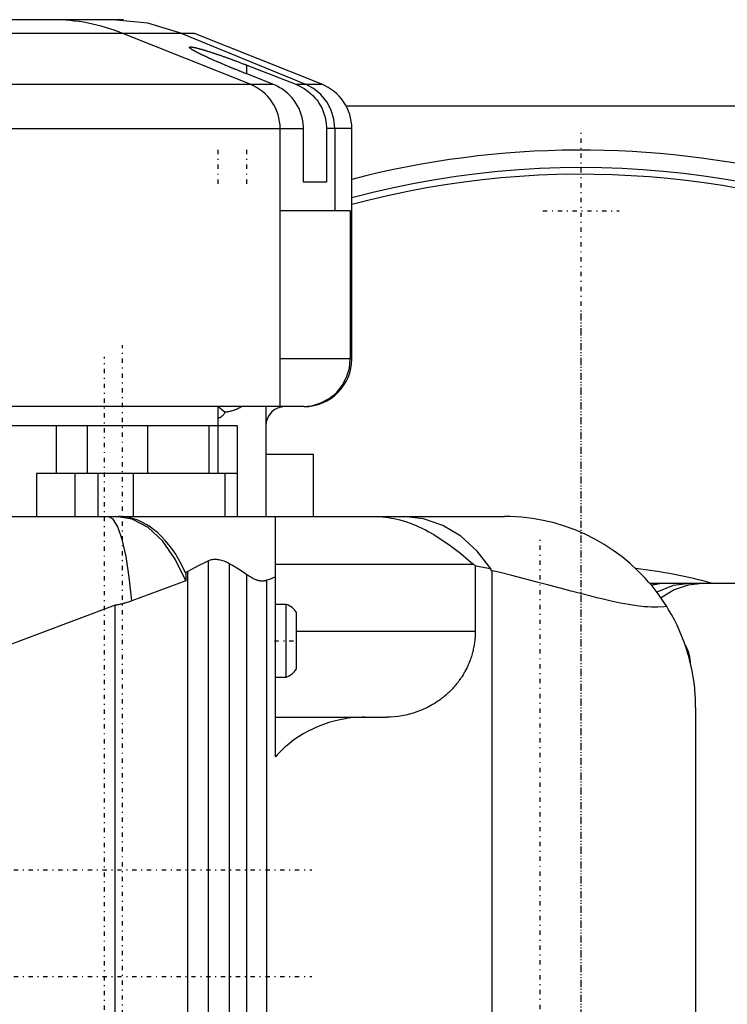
# Model space of a CAD drawing. Extents: x -584 to 223, y -128 to 128.
# Tile 7 of 9: x -59 to 15, y 6 to 109. Entities that reach past the tile are written whole.
import ezdxf

# ---------------------------------------------------------------- set-up
doc = ezdxf.new("R2010")
doc.units = 0
doc.linetypes.add('CENTER', pattern=[1.5, 0.45, -0.5, 0.05, -0.5])
doc.layers.add('AM_0', color=7, linetype='CONTINUOUS')
doc.layers.add('AM_7', color=7, linetype='CENTER')

msp = doc.modelspace()

# ---------------------------------------------------------------- linework, layer by layer
at = {"layer": 'AM_0', "color": 7, "linetype": 'CONTINUOUS'}
for p, q in [((-47.9, 109), (-128.1, 109)), ((-40.48, 107.57), (-128.02, 107.57)), ((-34.64, 102.24), (-47.98, 107.57)), ((-41.81, 107.57), (-28.85, 102.24)), ((-27.14, 102.24), (-40.48, 107.57)), ((-35, 103.32), (-35, 104.24)), ((-35, 104.24), (-29.87, 102.24)), ((-32.26, 102.24), (-35, 103.32)), ((-80.1, 102.24), (-32.26, 102.24)), ((-29.87, 102.24), (-27.14, 102.24)), ((-24.61, 100), (25.5, 100)), ((-81.47, 97.6), (-29.07, 97.6)), ((-31.5, 68.5), (-31.5, 97.6)), ((-29.07, 92), (-29.07, 97.6)), ((-24, 97.6), (-26.65, 97.6)), ((-26.65, 97.6), (-26.65, 92)), ((-25.79, 97.6), (-25.79, 89)), ((-24, 73.5), (-24, 97.6)), ((-26.65, 92), (-29.07, 92)), ((-24.16, 89), (-31.5, 89)), ((-24.16, 89), (-24.16, 73.5)), ((-24, 73.5), (-31.5, 73.5)), ((-29, 68.5), (-121.4, 68.5)), ((-38, 61.5), (-38, 68.5)), ((-37.26, 67.9), (-38, 68.48)), ((-33, 68.5), (-33, 57)), ((-36, 66.5), (-121.4, 66.5)), ((-54.94, 66.5), (-54.94, 61.5)), ((-51.71, 66.5), (-51.71, 61.5)), ((-45.39, 66.5), (-45.39, 61.5)), ((-38.96, 66.5), (-38.96, 61.5)), ((-36, 66.5), (-36, 57)), ((-28, 63.5), (-32.96, 63.5)), ((-28, 57), (-28, 63.5)), ((-57, 61.5), (-57, 57)), ((-36, 61.5), (-57, 61.5)), ((-53, 61.5), (-53, 57)), ((-50.6, 61.5), (-50.6, 57)), ((-46.91, 61.5), (-46.91, 57)), ((-37.31, 61.5), (-37.31, 57)), ((-122, 57), (-8, 57)), ((-32, 31.86), (-32, 57)), ((-38.99, -52.37), (-38.99, 52.37)), ((-36.8, -52.06), (-36.8, 52.06)), ((-32, 52), (-11.27, 52)), ((-11.27, 52), (-11.07, 51.83)), ((-11.07, 51.83), (-11.07, 45)), ((-41.16, 51.23), (-41.39, 51.1)), ((-41.39, 51.1), (-41.39, 50.25)), ((-41.16, -51.23), (-41.16, 51.23)), ((-35, -50.91), (-35, 50.91)), ((-9.42, 51.36), (-9.42, 51.48)), ((-9.3, 51.33), (-9.42, 51.36)), ((-9.3, -51.33), (-9.3, 51.33)), ((-41.39, 50.25), (-47.04, 48.18)), ((-32.91, -50.32), (-32.91, 50.32)), ((68.01, 50), (7.2, 50)), ((-48.79, 47.71), (-61.07, 43.11)), ((-48.79, -3.53), (-48.79, 47.71)), ((-30.88, 47.8), (-32, 47.8)), ((-30.88, 40.2), (-30.88, 47.8)), ((-29.8, 41.05), (-29.8, 46.95)), ((-29.8, 45), (-11.07, 45)), ((-32, 40.2), (-30.88, 40.2)), ((12, 37), (12, -37)), ((-32, 36), (-20.36, 36))]:
    msp.add_line(p, q, dxfattribs=at)
for points in [[(-41.81, 107.57), (-45.35, 108.64), (-49.02, 109)], [(-25.79, 97.6), (-25.89, 98.59), (-26.17, 99.53), (-26.63, 100.4), (-27.25, 101.16), (-28, 101.79), (-28.85, 102.24)], [(-29.14, 68.5), (-28.17, 68.6), (-27.23, 68.88), (-26.37, 69.34), (-25.62, 69.96), (-25, 70.72), (-24.54, 71.59), (-24.25, 72.52), (-24.16, 73.5)], [(-47.04, 48.18), (-47.3, 50.66), (-47.64, 52.83), (-48.04, 54.6), (-48.5, 55.92), (-49, 56.73), (-49.52, 57)], [(-41.39, 50.25), (-42.48, 52.55), (-43.81, 54.44), (-45.34, 55.84), (-46.99, 56.71), (-48.71, 57)], [(-9.42, 51.48), (-10.88, 53.38), (-12.58, 54.93), (-14.47, 56.07), (-16.49, 56.76), (-18.58, 57)], [(11.39, 50), (9.63, 49.77), (7.95, 49.07)], [(12.71, 50), (11.2, 49.83), (9.74, 49.32), (8.38, 48.48)]]:
    msp.add_lwpolyline(points, dxfattribs=at)
for points in [[(-41, 106.11, 0), (-41, 106.11, 0), (-41, 106.12, 0), (-41, 106.13, 0), (-40.99, 106.13, 0), (-40.99, 106.13, 0), (-40.99, 106.14, 0), (-40.98, 106.14, 0), (-40.97, 106.14, 0), (-40.96, 106.15, 0), (-40.95, 106.15, 0), (-40.95, 106.15, 0), (-40.94, 106.15, 0), (-40.93, 106.15, 0), (-40.91, 106.15, 0), (-40.9, 106.15, 0), (-40.88, 106.15, 0), (-40.86, 106.15, 0), (-40.86, 106.15, 0), (-40.85, 106.15, 0), (-40.83, 106.15, 0), (-40.8, 106.15, 0), (-40.79, 106.15, 0), (-40.78, 106.15, 0), (-40.76, 106.14, 0), (-40.73, 106.14, 0), (-40.72, 106.14, 0), (-40.7, 106.14, 0), (-40.68, 106.13, 0), (-40.65, 106.13, 0), (-40.62, 106.12, 0), (-40.58, 106.12, 0), (-40.55, 106.11, 0), (-40.53, 106.11, 0), (-40.52, 106.1, 0), (-40.48, 106.09, 0), (-40.44, 106.09, 0), (-40.4, 106.08, 0), (-40.36, 106.07, 0), (-40.32, 106.06, 0), (-40.3, 106.05, 0), (-40.28, 106.05, 0), (-40.24, 106.04, 0), (-40.19, 106.03, 0), (-40.15, 106.02, 0), (-40.1, 106, 0), (-40.05, 105.99, 0), (-40.03, 105.98, 0), (-40, 105.98, 0), (-39.95, 105.96, 0), (-39.9, 105.95, 0), (-39.85, 105.93, 0), (-39.79, 105.92, 0), (-39.74, 105.9, 0), (-39.71, 105.9, 0), (-39.68, 105.89, 0), (-39.63, 105.87, 0), (-39.57, 105.85, 0), (-39.51, 105.84, 0), (-39.45, 105.82, 0), (-39.39, 105.8, 0), (-39.36, 105.79, 0), (-39.33, 105.78, 0), (-39.27, 105.76, 0), (-39.21, 105.74, 0), (-39.18, 105.73, 0), (-39.14, 105.72, 0), (-39.08, 105.7, 0), (-39.02, 105.68, 0), (-38.98, 105.67, 0), (-38.95, 105.66, 0), (-38.89, 105.64, 0), (-38.82, 105.62, 0), (-38.75, 105.6, 0), (-38.68, 105.58, 0), (-38.62, 105.55, 0), (-38.58, 105.54, 0), (-38.55, 105.53, 0), (-38.48, 105.51, 0), (-38.41, 105.49, 0), (-38.34, 105.46, 0), (-38.27, 105.44, 0), (-38.2, 105.42, 0), (-38.17, 105.4, 0), (-38.13, 105.39, 0), (-38.06, 105.37, 0), (-37.99, 105.34, 0), (-37.91, 105.32, 0), (-37.84, 105.29, 0), (-37.76, 105.27, 0), (-37.73, 105.25, 0), (-37.69, 105.24, 0), (-37.61, 105.21, 0), (-37.54, 105.19, 0), (-37.46, 105.16, 0), (-37.38, 105.13, 0), (-37.3, 105.1, 0), (-37.26, 105.09, 0), (-37.22, 105.08, 0), (-37.14, 105.05, 0), (-37.06, 105.02, 0), (-36.98, 104.99, 0), (-36.9, 104.96, 0), (-36.82, 104.93, 0), (-36.78, 104.91, 0), (-36.73, 104.9, 0), (-36.65, 104.87, 0), (-36.57, 104.84, 0), (-36.53, 104.82, 0), (-36.48, 104.81, 0), (-36.4, 104.78, 0), (-36.32, 104.75, 0), (-36.28, 104.73, 0), (-36.23, 104.71, 0), (-36.15, 104.68, 0), (-36.06, 104.65, 0), (-35.98, 104.62, 0), (-35.89, 104.59, 0), (-35.81, 104.55, 0), (-35.77, 104.54, 0), (-35.72, 104.52, 0), (-35.64, 104.49, 0), (-35.55, 104.46, 0), (-35.47, 104.42, 0), (-35.38, 104.39, 0), (-35.3, 104.36, 0), (-35.25, 104.34, 0), (-35.21, 104.33, 0), (-35.13, 104.29, 0), (-35.04, 104.26, 0), (-35, 104.24, 0)], [(-35, 103.32, 0), (-35.04, 103.34, 0), (-35.13, 103.37, 0), (-35.21, 103.41, 0), (-35.26, 103.42, 0), (-35.3, 103.44, 0), (-35.38, 103.47, 0), (-35.47, 103.51, 0), (-35.55, 103.54, 0), (-35.63, 103.57, 0), (-35.71, 103.61, 0), (-35.76, 103.62, 0), (-35.8, 103.64, 0), (-35.88, 103.67, 0), (-35.96, 103.71, 0), (-36.04, 103.74, 0), (-36.12, 103.77, 0), (-36.2, 103.8, 0), (-36.24, 103.82, 0), (-36.28, 103.84, 0), (-36.36, 103.87, 0), (-36.44, 103.9, 0), (-36.48, 103.92, 0), (-36.52, 103.94, 0), (-36.61, 103.97, 0), (-36.69, 104, 0), (-36.73, 104.02, 0), (-36.77, 104.04, 0), (-36.85, 104.07, 0), (-36.93, 104.1, 0), (-37.01, 104.14, 0), (-37.09, 104.17, 0), (-37.17, 104.2, 0), (-37.21, 104.22, 0), (-37.25, 104.24, 0), (-37.33, 104.27, 0), (-37.41, 104.31, 0), (-37.49, 104.34, 0), (-37.57, 104.37, 0), (-37.65, 104.41, 0), (-37.68, 104.42, 0), (-37.72, 104.44, 0), (-37.8, 104.47, 0), (-37.88, 104.51, 0), (-37.95, 104.54, 0), (-38.03, 104.57, 0), (-38.1, 104.6, 0), (-38.14, 104.62, 0), (-38.18, 104.64, 0), (-38.25, 104.67, 0), (-38.33, 104.7, 0), (-38.4, 104.73, 0), (-38.47, 104.76, 0), (-38.54, 104.8, 0), (-38.58, 104.81, 0), (-38.61, 104.83, 0), (-38.68, 104.86, 0), (-38.75, 104.89, 0), (-38.82, 104.92, 0), (-38.89, 104.95, 0), (-38.95, 104.98, 0), (-38.99, 104.99, 0), (-39.02, 105.01, 0), (-39.08, 105.04, 0), (-39.15, 105.07, 0), (-39.18, 105.08, 0), (-39.21, 105.1, 0), (-39.27, 105.13, 0), (-39.33, 105.15, 0), (-39.36, 105.17, 0), (-39.39, 105.18, 0), (-39.45, 105.21, 0), (-39.51, 105.24, 0), (-39.56, 105.26, 0), (-39.62, 105.29, 0), (-39.67, 105.32, 0), (-39.7, 105.33, 0), (-39.73, 105.34, 0), (-39.78, 105.37, 0), (-39.83, 105.39, 0), (-39.88, 105.42, 0), (-39.93, 105.44, 0), (-39.98, 105.46, 0), (-40, 105.48, 0), (-40.02, 105.49, 0), (-40.07, 105.51, 0), (-40.11, 105.53, 0), (-40.16, 105.56, 0), (-40.2, 105.58, 0), (-40.25, 105.6, 0), (-40.27, 105.61, 0), (-40.29, 105.62, 0), (-40.33, 105.65, 0), (-40.37, 105.67, 0), (-40.41, 105.69, 0), (-40.45, 105.71, 0), (-40.48, 105.73, 0), (-40.5, 105.74, 0), (-40.52, 105.75, 0), (-40.55, 105.77, 0), (-40.59, 105.79, 0), (-40.62, 105.81, 0), (-40.65, 105.82, 0), (-40.68, 105.84, 0), (-40.69, 105.85, 0), (-40.71, 105.86, 0), (-40.74, 105.88, 0), (-40.76, 105.89, 0), (-40.77, 105.9, 0), (-40.79, 105.91, 0), (-40.81, 105.93, 0), (-40.83, 105.94, 0), (-40.84, 105.95, 0), (-40.85, 105.96, 0), (-40.87, 105.97, 0), (-40.89, 105.98, 0), (-40.91, 106, 0), (-40.92, 106.01, 0), (-40.94, 106.02, 0), (-40.94, 106.03, 0), (-40.95, 106.03, 0), (-40.96, 106.04, 0), (-40.97, 106.05, 0), (-40.98, 106.06, 0), (-40.99, 106.07, 0), (-40.99, 106.08, 0), (-40.99, 106.09, 0), (-41, 106.09, 0), (-41, 106.1, 0), (-41, 106.11, 0), (-41, 106.11, 0)], [(-29.07, 97.6, 0), (-29.07, 97.76, 0), (-29.09, 98.09, 0), (-29.14, 98.42, 0), (-29.17, 98.59, 0), (-29.21, 98.76, 0), (-29.3, 99.08, 0), (-29.41, 99.39, 0), (-29.53, 99.69, 0), (-29.68, 99.98, 0), (-29.85, 100.27, 0), (-29.95, 100.42, 0), (-30.05, 100.55, 0), (-30.26, 100.82, 0), (-30.48, 101.06, 0), (-30.71, 101.28, 0), (-30.96, 101.5, 0), (-31.23, 101.7, 0), (-31.38, 101.79, 0), (-31.52, 101.88, 0), (-31.82, 102.04, 0), (-32.11, 102.18, 0), (-32.26, 102.24, 0)], [(-29.87, 102.24, 0), (-29.73, 102.18, 0), (-29.43, 102.05, 0), (-29.13, 101.88, 0), (-28.99, 101.79, 0), (-28.84, 101.7, 0), (-28.57, 101.5, 0), (-28.31, 101.29, 0), (-28.08, 101.06, 0), (-27.86, 100.82, 0), (-27.64, 100.56, 0), (-27.54, 100.42, 0), (-27.45, 100.28, 0), (-27.27, 99.99, 0), (-27.12, 99.69, 0), (-26.99, 99.4, 0), (-26.88, 99.09, 0), (-26.83, 98.9, 0), (-26.81, 98.85, 0), (-26.8, 98.79, 0), (-26.79, 98.76, 0), (-26.78, 98.73, 0), (-26.77, 98.68, 0), (-26.76, 98.62, 0), (-26.75, 98.6, 0), (-26.75, 98.57, 0), (-26.74, 98.51, 0), (-26.72, 98.45, 0), (-26.72, 98.43, 0), (-26.72, 98.4, 0), (-26.71, 98.34, 0), (-26.7, 98.29, 0), (-26.67, 98.09, 0), (-26.65, 97.76, 0), (-26.65, 97.6, 0)], [(-35.49, 68.5, 0), (-35.54, 68.47, 0), (-35.63, 68.43, 0), (-35.72, 68.38, 0), (-35.77, 68.36, 0), (-35.82, 68.33, 0), (-35.91, 68.29, 0), (-36.01, 68.25, 0), (-36.1, 68.21, 0), (-36.2, 68.17, 0), (-36.3, 68.14, 0), (-36.35, 68.12, 0), (-36.4, 68.1, 0), (-36.5, 68.07, 0), (-36.6, 68.04, 0), (-36.7, 68.02, 0), (-36.8, 67.99, 0), (-36.9, 67.97, 0), (-36.95, 67.96, 0), (-37, 67.95, 0), (-37.1, 67.93, 0), (-37.21, 67.91, 0), (-37.26, 67.9, 0)], [(-38, 67.33, 0), (-38, 67.33, 0), (-37.99, 67.33, 0), (-37.98, 67.34, 0), (-37.98, 67.34, 0), (-37.98, 67.34, 0), (-37.97, 67.34, 0), (-37.96, 67.34, 0), (-37.96, 67.34, 0), (-37.95, 67.34, 0), (-37.94, 67.34, 0), (-37.94, 67.34, 0), (-37.93, 67.34, 0), (-37.93, 67.34, 0), (-37.92, 67.34, 0), (-37.91, 67.34, 0), (-37.91, 67.34, 0), (-37.9, 67.35, 0), (-37.9, 67.35, 0), (-37.89, 67.35, 0), (-37.89, 67.35, 0), (-37.88, 67.35, 0), (-37.88, 67.35, 0), (-37.87, 67.35, 0), (-37.87, 67.35, 0), (-37.86, 67.36, 0), (-37.86, 67.36, 0), (-37.85, 67.36, 0), (-37.84, 67.36, 0), (-37.84, 67.36, 0), (-37.83, 67.36, 0), (-37.82, 67.37, 0), (-37.82, 67.37, 0), (-37.81, 67.37, 0), (-37.81, 67.37, 0), (-37.8, 67.37, 0), (-37.8, 67.38, 0), (-37.79, 67.38, 0), (-37.78, 67.38, 0), (-37.78, 67.39, 0), (-37.77, 67.39, 0), (-37.77, 67.39, 0), (-37.76, 67.39, 0), (-37.76, 67.4, 0), (-37.73, 67.41, 0), (-37.69, 67.43, 0), (-37.65, 67.46, 0), (-37.63, 67.48, 0), (-37.61, 67.49, 0), (-37.57, 67.53, 0), (-37.52, 67.57, 0), (-37.48, 67.61, 0), (-37.44, 67.65, 0), (-37.4, 67.7, 0), (-37.38, 67.73, 0), (-37.36, 67.76, 0), (-37.32, 67.81, 0), (-37.28, 67.87, 0), (-37.26, 67.9, 0)], [(-41.39, 51.1, 0), (-41.54, 51.4, 0), (-41.83, 51.99, 0), (-42.13, 52.53, 0), (-42.28, 52.79, 0), (-42.44, 53.05, 0), (-42.78, 53.55, 0), (-43.15, 54.03, 0), (-43.53, 54.49, 0), (-43.92, 54.91, 0), (-44.32, 55.29, 0), (-44.52, 55.46, 0), (-44.72, 55.62, 0), (-45.12, 55.91, 0), (-45.53, 56.17, 0), (-45.97, 56.41, 0), (-46.41, 56.6, 0), (-46.87, 56.76, 0), (-47.1, 56.83, 0), (-47.32, 56.88, 0), (-47.78, 56.96, 0), (-48.22, 57, 0), (-48.44, 57, 0)], [(-21.69, 57, 0), (-21.38, 57, 0), (-20.78, 56.96, 0), (-20.18, 56.89, 0), (-19.88, 56.84, 0), (-19.58, 56.78, 0), (-18.98, 56.64, 0), (-18.38, 56.46, 0), (-17.78, 56.25, 0), (-17.19, 56.01, 0), (-16.6, 55.74, 0), (-16.3, 55.59, 0), (-16.01, 55.43, 0), (-15.42, 55.1, 0), (-14.84, 54.74, 0), (-14.26, 54.36, 0), (-13.7, 53.95, 0), (-13.14, 53.54, 0), (-12.87, 53.32, 0), (-12.6, 53.11, 0), (-12.06, 52.67, 0), (-11.53, 52.22, 0), (-11.27, 52, 0)], [(8.97, 47.59, 0), (8.68, 48.03, 0), (8.08, 48.89, 0), (7.43, 49.73, 0), (7.08, 50.14, 0), (6.72, 50.54, 0), (5.96, 51.32, 0), (5.15, 52.07, 0), (4.29, 52.78, 0), (3.38, 53.45, 0), (2.43, 54.07, 0), (1.94, 54.36, 0), (1.44, 54.63, 0), (0.42, 55.14, 0), (-0.63, 55.59, 0), (-1.72, 55.99, 0), (-2.83, 56.32, 0), (-3.96, 56.59, 0), (-4.53, 56.7, 0), (-5.1, 56.79, 0), (-6.25, 56.92, 0), (-7.42, 56.99, 0), (-8, 57, 0)], [(-38.99, 52.37, 0), (-39.36, 52.2, 0), (-40.08, 51.84, 0), (-40.8, 51.45, 0), (-41.16, 51.23, 0)], [(-36.8, 52.06, 0), (-36.86, 52.09, 0), (-36.99, 52.16, 0), (-37.12, 52.22, 0), (-37.18, 52.25, 0), (-37.24, 52.27, 0), (-37.37, 52.32, 0), (-37.51, 52.37, 0), (-37.64, 52.41, 0), (-37.77, 52.44, 0), (-37.9, 52.47, 0), (-37.96, 52.48, 0), (-38.03, 52.48, 0), (-38.15, 52.5, 0), (-38.28, 52.5, 0), (-38.4, 52.5, 0), (-38.52, 52.49, 0), (-38.63, 52.47, 0), (-38.69, 52.46, 0), (-38.74, 52.45, 0), (-38.84, 52.42, 0), (-38.94, 52.39, 0), (-38.99, 52.37, 0)], [(-35, 50.91, 0), (-35.28, 51.1, 0), (-35.87, 51.49, 0), (-36.48, 51.87, 0), (-36.8, 52.06, 0)], [(-9.42, 51.48, 0), (-9.69, 51.54, 0), (-10.24, 51.66, 0), (-10.8, 51.78, 0), (-11.07, 51.83, 0)], [(-32.91, 50.32, 0), (-32.92, 50.32, 0), (-32.94, 50.31, 0), (-32.95, 50.3, 0), (-32.96, 50.3, 0), (-32.97, 50.3, 0), (-32.99, 50.29, 0), (-33, 50.29, 0), (-33.02, 50.28, 0), (-33.04, 50.28, 0), (-33.05, 50.27, 0), (-33.06, 50.27, 0), (-33.07, 50.27, 0), (-33.09, 50.27, 0), (-33.1, 50.26, 0), (-33.12, 50.26, 0), (-33.14, 50.26, 0), (-33.16, 50.25, 0), (-33.16, 50.25, 0), (-33.17, 50.25, 0), (-33.19, 50.25, 0), (-33.21, 50.24, 0), (-33.22, 50.24, 0), (-33.23, 50.24, 0), (-33.25, 50.24, 0), (-33.26, 50.24, 0), (-33.27, 50.24, 0), (-33.28, 50.24, 0), (-33.3, 50.24, 0), (-33.32, 50.24, 0), (-33.34, 50.24, 0), (-33.36, 50.24, 0), (-33.38, 50.24, 0), (-33.39, 50.24, 0), (-33.4, 50.24, 0), (-33.42, 50.24, 0), (-33.43, 50.24, 0), (-33.45, 50.24, 0), (-33.47, 50.24, 0), (-33.49, 50.24, 0), (-33.5, 50.24, 0), (-33.51, 50.24, 0), (-33.53, 50.24, 0), (-33.55, 50.25, 0), (-33.57, 50.25, 0), (-33.59, 50.25, 0), (-33.61, 50.25, 0), (-33.62, 50.26, 0), (-33.63, 50.26, 0), (-33.65, 50.26, 0), (-33.67, 50.26, 0), (-33.69, 50.27, 0), (-33.71, 50.27, 0), (-33.73, 50.28, 0), (-33.74, 50.28, 0), (-33.75, 50.28, 0), (-33.77, 50.29, 0), (-33.79, 50.29, 0), (-33.81, 50.3, 0), (-33.83, 50.3, 0), (-33.85, 50.31, 0), (-33.87, 50.31, 0), (-33.88, 50.31, 0), (-33.9, 50.32, 0), (-33.92, 50.33, 0), (-33.93, 50.33, 0), (-33.99, 50.35, 0), (-34.11, 50.4, 0), (-34.23, 50.45, 0), (-34.35, 50.51, 0), (-34.48, 50.57, 0), (-34.59, 50.64, 0), (-34.65, 50.68, 0), (-34.71, 50.71, 0), (-34.83, 50.79, 0), (-34.94, 50.87, 0), (-35, 50.91, 0)], [(-32, 50.66, 0), (-32.15, 50.6, 0), (-32.46, 50.49, 0), (-32.76, 50.38, 0), (-32.91, 50.32, 0)], [(8.97, 47.59, 0), (8.67, 47.55, 0), (8.04, 47.51, 0), (7.36, 47.51, 0), (6.99, 47.53, 0), (6.62, 47.56, 0), (5.83, 47.65, 0), (4.99, 47.78, 0), (4.1, 47.94, 0), (3.16, 48.14, 0), (2.18, 48.37, 0), (1.67, 48.5, 0), (1.15, 48.63, 0), (0.08, 48.9, 0), (-1.03, 49.19, 0), (-2.19, 49.5, 0), (-3.39, 49.82, 0), (-4.63, 50.14, 0), (-5.27, 50.31, 0), (-5.92, 50.48, 0), (-7.24, 50.82, 0), (-8.6, 51.16, 0), (-9.3, 51.33, 0)], [(8.91, 50, 0), (8.87, 50, 0), (8.79, 50, 0), (8.7, 50, 0), (8.66, 49.99, 0), (8.62, 49.99, 0), (8.54, 49.99, 0), (8.45, 49.98, 0), (8.37, 49.97, 0), (8.28, 49.97, 0), (8.2, 49.96, 0), (8.15, 49.95, 0), (8.11, 49.94, 0), (8.02, 49.93, 0), (7.94, 49.92, 0), (7.85, 49.9, 0), (7.76, 49.89, 0), (7.68, 49.87, 0), (7.63, 49.86, 0), (7.59, 49.85, 0), (7.5, 49.83, 0), (7.42, 49.8, 0), (7.37, 49.79, 0)], [(-47.04, 48.18, 0), (-47.32, 48.07, 0), (-47.66, 47.97, 0), (-47.75, 47.94, 0), (-47.85, 47.91, 0), (-47.9, 47.9, 0), (-47.95, 47.88, 0), (-48.04, 47.86, 0), (-48.14, 47.84, 0), (-48.24, 47.81, 0), (-48.34, 47.79, 0), (-48.44, 47.77, 0), (-48.49, 47.76, 0), (-48.54, 47.75, 0), (-48.64, 47.73, 0), (-48.74, 47.72, 0), (-48.79, 47.71, 0)], [(12, 37, 0), (12, 37.29, 0), (11.98, 37.86, 0), (11.95, 38.45, 0), (11.92, 38.74, 0), (11.9, 39.04, 0), (11.83, 39.63, 0), (11.74, 40.23, 0), (11.63, 40.83, 0), (11.5, 41.44, 0), (11.36, 42.04, 0), (11.27, 42.34, 0), (11.19, 42.64, 0), (11, 43.24, 0), (10.79, 43.84, 0), (10.57, 44.43, 0), (10.32, 45.02, 0), (10.05, 45.61, 0), (9.91, 45.9, 0), (9.77, 46.18, 0), (9.46, 46.75, 0), (9.13, 47.31, 0), (8.97, 47.59, 0)], [(-11.07, 45, 0), (-11.07, 44.93, 0), (-11.08, 44.8, 0), (-11.08, 44.67, 0), (-11.08, 44.61, 0), (-11.09, 44.54, 0), (-11.09, 44.41, 0), (-11.1, 44.28, 0), (-11.11, 44.15, 0), (-11.13, 44.02, 0), (-11.14, 43.89, 0), (-11.15, 43.83, 0), (-11.16, 43.76, 0), (-11.18, 43.63, 0), (-11.2, 43.5, 0), (-11.23, 43.37, 0), (-11.25, 43.24, 0), (-11.28, 43.12, 0), (-11.29, 43.05, 0), (-11.31, 42.99, 0), (-11.34, 42.86, 0), (-11.37, 42.73, 0), (-11.39, 42.67, 0), (-11.41, 42.61, 0), (-11.44, 42.48, 0), (-11.48, 42.36, 0), (-11.5, 42.29, 0), (-11.52, 42.23, 0), (-11.57, 42.11, 0), (-11.61, 41.98, 0), (-11.66, 41.86, 0), (-11.71, 41.74, 0), (-11.75, 41.62, 0), (-11.78, 41.56, 0), (-11.81, 41.5, 0), (-11.86, 41.38, 0), (-11.92, 41.26, 0), (-11.97, 41.14, 0), (-12.03, 41.02, 0), (-12.09, 40.9, 0), (-12.12, 40.84, 0), (-12.15, 40.79, 0), (-12.22, 40.67, 0), (-12.28, 40.56, 0), (-12.35, 40.44, 0), (-12.42, 40.33, 0), (-12.49, 40.22, 0), (-12.53, 40.16, 0), (-12.56, 40.11, 0), (-12.64, 40, 0), (-12.72, 39.89, 0), (-12.79, 39.78, 0), (-12.87, 39.68, 0), (-12.95, 39.57, 0), (-12.99, 39.52, 0), (-13.03, 39.47, 0), (-13.12, 39.37, 0), (-13.2, 39.27, 0), (-13.29, 39.16, 0), (-13.38, 39.07, 0), (-13.47, 38.97, 0), (-13.51, 38.92, 0), (-13.56, 38.87, 0), (-13.65, 38.78, 0), (-13.75, 38.68, 0), (-13.79, 38.64, 0), (-13.84, 38.59, 0), (-13.94, 38.5, 0), (-14.04, 38.41, 0), (-14.09, 38.36, 0), (-14.14, 38.32, 0), (-14.24, 38.23, 0), (-14.34, 38.15, 0), (-14.44, 38.06, 0), (-14.55, 37.98, 0), (-14.65, 37.9, 0), (-14.71, 37.86, 0), (-14.76, 37.82, 0), (-14.87, 37.74, 0), (-14.98, 37.67, 0), (-15.09, 37.59, 0), (-15.2, 37.52, 0), (-15.32, 37.44, 0), (-15.37, 37.41, 0), (-15.43, 37.37, 0), (-15.54, 37.31, 0), (-15.66, 37.24, 0), (-16.07, 37.02, 0), (-16.81, 36.69, 0), (-17.57, 36.42, 0), (-17.96, 36.31, 0), (-18.35, 36.21, 0), (-19.15, 36.08, 0), (-19.96, 36.01, 0), (-20.36, 36, 0)], [(11.46, 41.62, 0), (11.46, 41.68, 0), (11.45, 41.79, 0), (11.44, 41.91, 0), (11.43, 41.97, 0), (11.43, 42.03, 0), (11.41, 42.15, 0), (11.39, 42.26, 0), (11.37, 42.38, 0), (11.34, 42.5, 0), (11.31, 42.61, 0), (11.29, 42.67, 0), (11.28, 42.72, 0), (11.24, 42.84, 0), (11.2, 42.95, 0), (11.16, 43.06, 0), (11.11, 43.16, 0), (11.06, 43.27, 0), (11.04, 43.32, 0), (11.01, 43.37, 0), (10.96, 43.48, 0), (10.9, 43.58, 0), (10.87, 43.63, 0)], [(-22.64, 36, 0), (-22.93, 36, 0), (-23.52, 35.97, 0), (-24.11, 35.92, 0), (-24.4, 35.88, 0), (-24.69, 35.83, 0), (-25.27, 35.73, 0), (-25.84, 35.59, 0), (-26.41, 35.43, 0), (-26.97, 35.24, 0), (-27.51, 35.03, 0), (-27.78, 34.92, 0), (-28.05, 34.79, 0), (-28.57, 34.53, 0), (-29.08, 34.25, 0), (-29.58, 33.94, 0), (-30.06, 33.61, 0), (-30.52, 33.25, 0), (-30.75, 33.07, 0), (-30.97, 32.88, 0), (-31.4, 32.48, 0), (-31.8, 32.07, 0), (-32, 31.86, 0)]]:
    msp.add_polyline3d(points, dxfattribs=at)
for centre, radius, start, end in [((-55.4, 89), 20, 68.2153, 90), ((-36.5, 97.6), 5, 0, 68.2153), ((-29, 97.6), 5, 0, 68.2153), ((0, 0), 95.35, 47.9426, 104.5784), ((0, 0), 93.5, 20.3557, 104.8734), ((0, 0), 92.81, 28.3533, 104.987), ((-29, 73.5), 5, 270, 0), ((-31, 66.5), 2, 90, 180), ((0, 0), 51.86, 74.603, 83.6585), ((-31.5, 45.9), 2, 31.7883, 71.8051), ((-31.5, 42.1), 2, 288.1949, 328.2117)]:
    msp.add_arc(centre, radius, start, end, dxfattribs=at)
at = {"layer": 'AM_7', "color": 4, "linetype": 'CENTER'}
for p, q in [((0, -97.65), (0, 97.65)), ((-38, 91.83), (-38, 95.68)), ((-35, 91.83), (-35, 95.68)), ((-3.99, 89), (3.99, 89)), ((0, -78.75), (0, 78.75)), ((-48, -66.42), (-48, 74.93)), ((-49.88, -73.7), (-49.88, 73.7)), ((-4.28, -55), (-4.28, 55)), ((-32.11, 44), (-29.69, 44)), ((-133.8, 20), (-28.2, 20)), ((-133.8, 8.85), (-28.2, 8.85))]:
    msp.add_line(p, q, dxfattribs=at)

doc.saveas('drawing.dxf')
